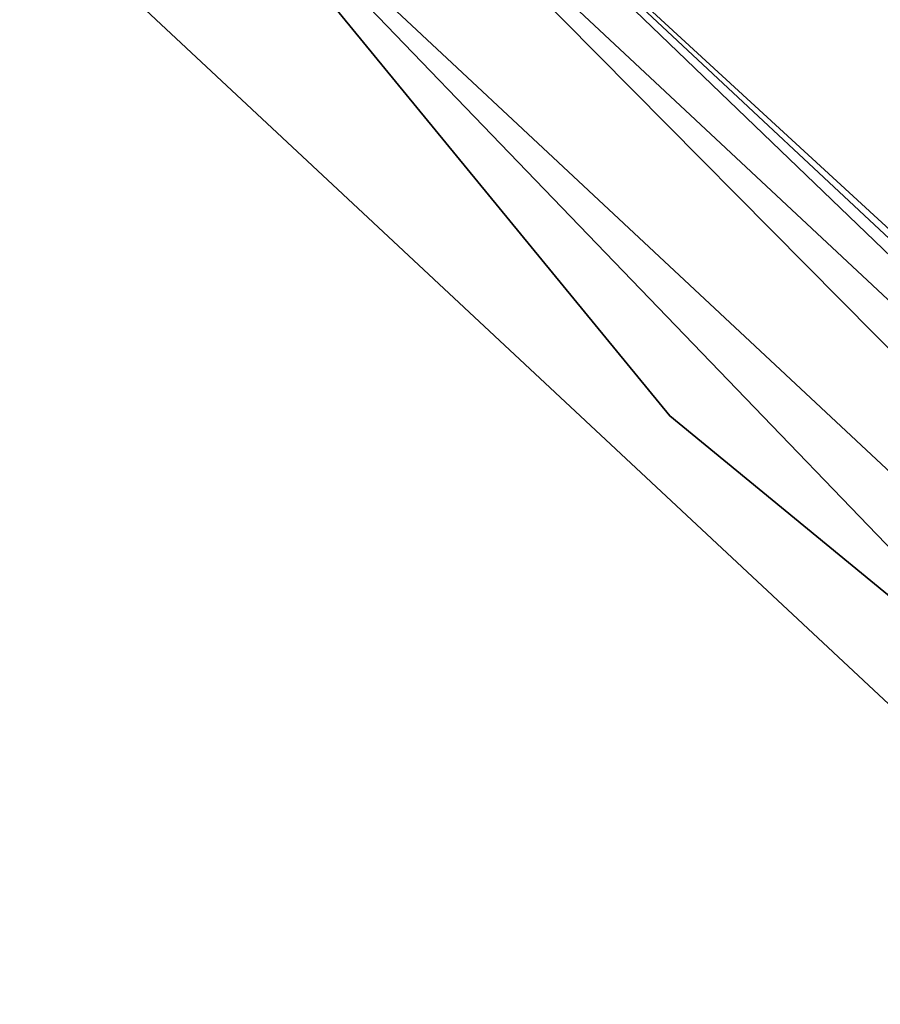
# Model space of a CAD drawing. Header units: millimetres. Extents: x 1 to 201, y 1 to 201.
# Tile 77 of 256: x 50.16 to 52.69, y 50.34 to 53.23. Entities that reach past the tile are written whole.
import ezdxf

# ---------------------------------------------------------------- set-up
doc = ezdxf.new("R2010")
doc.units = ezdxf.units.MM
doc.header["$LTSCALE"] = 25.4
doc.layers.get('0').update_dxf_attribs({"true_color": 0xff5454})

# ---------------------------------------------------------------- blocks, each defined once
blk = doc.blocks.new('MERIDA-LED-9514.STL#1')
at = {"color": 251, "true_color": 0x555555}
mesh = blk.add_polyface(dxfattribs=at)
corners = [(43.46229934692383, 62.55453491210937, -16), (52.06820678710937, 52.06820678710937, -4.000000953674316), (52.06820678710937, 52.06820678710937, -16), (43.46229934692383, 62.55453491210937, -4.000000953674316)]
mesh.append_faces([[corners[k] for k in face] for face in [(0, 1, 2), (1, 0, 3)]], dxfattribs={"vtx0": -1, "color": 251})
mesh = blk.add_polyface(dxfattribs=at)
corners = [(47.74652481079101, 59.52327728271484, -32.45290756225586), (55.15454864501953, 51.4576416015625, -34.25290679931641), (55.15454864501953, 51.4576416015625, -32.45290756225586), (47.74652481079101, 59.52327728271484, -34.25290679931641)]
mesh.append_faces([[corners[k] for k in face] for face in [(0, 1, 2), (1, 0, 3)]], dxfattribs={"vtx0": -1, "color": 251})
at = {"color": 7, "true_color": 0xffffff}
mesh = blk.add_polyface(dxfattribs=at)
corners = [(50.9377326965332, 54.2451057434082, -42.99999999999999), (57.68592453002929, 47.75984573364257, -43.5), (50.8398208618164, 54.1536636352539, -43.5), (57.77047348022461, 47.86377334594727, -42.99999999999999)]
mesh.append_faces([[corners[k] for k in face] for face in [(0, 1, 2), (1, 0, 3)]], dxfattribs={"vtx0": -1, "color": 7})
mesh = blk.add_polyface(dxfattribs=at)
corners = [(58.6561050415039, 47.15535736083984, -32.99999999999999), (57.77047348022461, 47.86377334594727, -42.99999999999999), (50.9377326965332, 54.2451057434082, -42.99999999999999)]
mesh.append_faces([[corners[k] for k in face] for face in [(0, 1, 2)]], dxfattribs={"color": 7})
mesh = blk.add_polyface(dxfattribs=at)
corners = [(50.8398208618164, 54.1536636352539, -43.5), (57.45492935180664, 47.47591400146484, -43.86602401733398), (50.57231521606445, 53.90382766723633, -43.86602401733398), (57.68592453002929, 47.75984573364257, -43.5)]
mesh.append_faces([[corners[k] for k in face] for face in [(0, 1, 2), (1, 0, 3)]], dxfattribs={"vtx0": -1, "color": 7})
mesh = blk.add_polyface(dxfattribs=at)
corners = [(50.57231521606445, 53.90382766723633, -43.86602401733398), (57.13938522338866, 47.08806228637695, -44), (50.2068977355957, 53.56255340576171, -44), (57.45492935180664, 47.47591400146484, -43.86602401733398)]
mesh.append_faces([[corners[k] for k in face] for face in [(0, 1, 2), (1, 0, 3)]], dxfattribs={"vtx0": -1, "color": 7})
at = {"color": 251, "true_color": 0x555555}
mesh = blk.add_polyface(dxfattribs=at)
corners = [(52.06820678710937, 52.06820678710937, -4.000000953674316), (62.55453491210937, 43.46229934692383, -16), (52.06820678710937, 52.06820678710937, -16), (62.55453491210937, 43.46229934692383, -4.000000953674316)]
mesh.append_faces([[corners[k] for k in face] for face in [(0, 1, 2), (1, 0, 3)]], dxfattribs={"vtx0": -1, "color": 251})

msp = doc.modelspace()

# ---------------------------------------------------------------- block references
at = {"color": 0}
msp.add_blockref('MERIDA-LED-9514.STL#1', (0, 0), dxfattribs=at)

doc.saveas('drawing.dxf')
